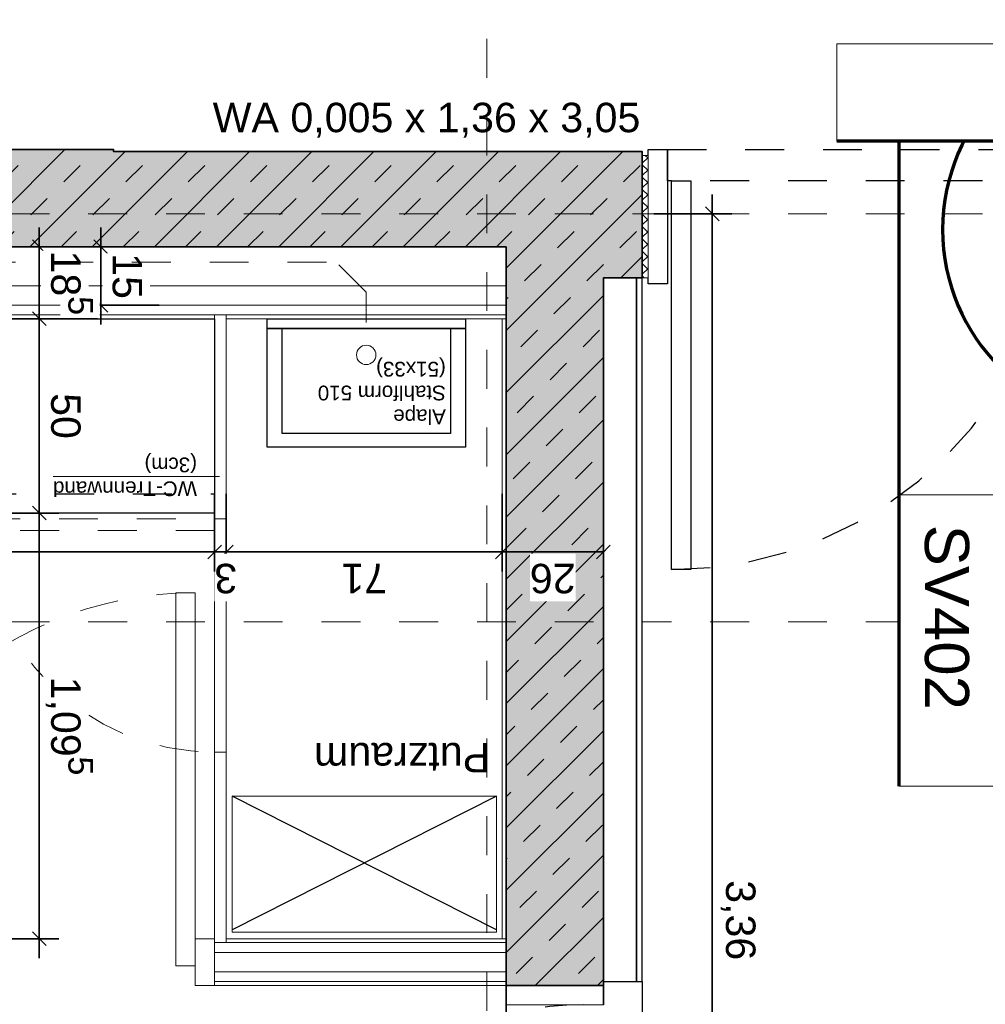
# Model space of a CAD drawing. Header units: metres. Extents: x -13 to 93, y -119 to 25.
# Tile 66 of 175: x 32.2 to 34.68, y -88.28 to -85.75. Entities that reach past the tile are written whole.
import ezdxf
from ezdxf.enums import TextEntityAlignment as Align

# ---------------------------------------------------------------- set-up
doc = ezdxf.new("R2010")
doc.units = ezdxf.units.M
doc.header["$LTSCALE"] = 0.00508
doc.header["$PDMODE"] = 1
doc.header["$PDSIZE"] = -2
for name, pattern in [('STYLE_05', [0.19684, 0.069505, -0.127335]), ('STYLE_06', [1.0537, 0.590515, -0.19684, 0.069505, -0.19684]), ('STYLE_11', [0.393677, 0.196838, -0.196838]), ('STYLE_12', [0.20828, 0.069425, -0.138855]), ('STYLE_24', [0.516732, 0.344488, -0.172244])]:
    doc.linetypes.add(name, pattern=pattern)
doc.layers.get('0').update_dxf_attribs({"lineweight": 18})
for name, color, linetype, lineweight in [('3-0-0 Dämmung', 7, 'Continuous', 18), ('3-4-0 Innenwände', 7, 'Continuous', 35), ('3-4-0-1 IW Beton', 7, 'Continuous', 35), ('3-4-0-5 Trennwand', 7, 'Continuous', 35), ('3-4-2-2 NTragIW GK', 7, 'Continuous', 35), ('3-4-4 ITüren', 7, 'Continuous', 25), ('3-4-5 IWBekleidungen', 7, 'Continuous', 25), ('3-4-9 WSonstiges VED', 7, 'STYLE_11', 25), ('4-1-0 AbwasWasserGas', 7, 'Continuous', 18), ('4-1-1 Abwasseranlgn', 7, 'Continuous', 25), ('4-1-2-1 Sanitärobjekte', 7, 'Continuous', 25), ('6-1-0 Ausstattung', 7, 'Continuous', 25), ('Bemaßung', 7, 'Continuous', 18), ('Bemaßung-Achsen', 7, 'Continuous', 18), ('Keine', 7, 'Continuous', 18), ('Plan-Achse', 1, 'STYLE_06', 18), ('Plan-Achsen-Fassade', 1, 'STYLE_06', 18), ('Plan-Raumstempel', 7, 'Continuous', 13), ('Plan-Text-Hinweis', 7, 'Continuous', 13), ('Plan-Text-Kerne', 7, 'Continuous', 13)]:
    doc.layers.add(name, color=color, linetype=linetype, lineweight=lineweight)
doc.layers.get('0').freeze()
doc.styles.add('Arial', font='ARIAL.TTF')
doc.dimstyles.new('MTZ_200', dxfattribs={"dimtxt": 0.075762, "dimasz": 0.000706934, "dimexe": 0.001, "dimexo": 0.003, "dimgap": 0.0001, "dimtad": 1, "dimdec": 4, "dimzin": 11, "dimtxsty": 'Arial', "dimblk": 'VW_SLASH', "dimcen": 0, "dimdle": 0.001, "dimazin": 0, "dimtfac": 1, "dimtdec": 4, "dimtix": 1, "dimtmove": 0, "dimatfit": 0, "dimldrblk": 'VW_FILLEDARROW', "dimfxl": 0, "dimfrac": 2, "dimtolj": 1, "dimtzin": 11, "dimarcsym": 0})
pattern_1 = [(45, (0, 0), (0.015875, -0.015875), [])]
pattern_2 = [(-45, (0, 0), (0.015875, 0.015875), [])]

# ---------------------------------------------------------------- blocks, each defined once
blk = doc.blocks.new('S_Detailverweis H')
at = {"color": 7, "linetype": 'Continuous', "lineweight": 25}
blk.add_wipeout([(0.3449, 0.7113), (1.0949, 0.7113), (1.0949, 0.4613), (0.3449, 0.4613)], dxfattribs=at).dxf.layer = 'Keine'
at = {"layer": 'Keine', "color": 7, "linetype": 'Continuous', "lineweight": 25}
blk.add_lwpolyline([(0.3449, 0.7113), (1.0949, 0.7113), (1.0949, 0.4613), (0.3449, 0.4613)], close=True, dxfattribs=at)
at = {"layer": 'Plan-Text-Hinweis', "lineweight": 70}
blk.add_circle((0, 0), 0.5, dxfattribs=at)
at = {"layer": 'Plan-Raumstempel', "color": 7, "style": 'Arial'}
blk.add_attdef('Detailnummer', text='', height=0.1136, dxfattribs=at).set_placement((0.4653, 0.6417), align=Align.TOP_LEFT)
blk = doc.blocks.new('S_Detailverweis V')
at = {"color": 7, "linetype": 'Continuous', "lineweight": 18}
blk.add_wipeout([(0.5, 0.25), (1.25, 0.25), (1.25, 0), (0.5, 0)], dxfattribs=at).dxf.layer = 'Keine'
at = {"layer": 'Bemaßung-Achsen', "lineweight": 70}
blk.add_line((-0.5, 0), (1.25, 0), dxfattribs=at)
at = {"layer": 'Keine', "color": 7, "linetype": 'Continuous', "lineweight": 18}
blk.add_lwpolyline([(0.5, 0.25), (1.25, 0.25), (1.25, 0), (0.5, 0)], close=True, dxfattribs=at)
at = {"layer": 'Plan-Raumstempel', "color": 7, "style": 'Arial'}
blk.add_attdef('Detailnummer', text='', height=0.1136, dxfattribs=at).set_placement((0.5771, 0.1804), align=Align.TOP_LEFT)
blk = doc.blocks.new('S_Tür_T30_F30_BT_Text')
at = {"layer": 'Plan-Text-Hinweis', "color": 7}
ref = blk.add_blockref('S_Detailverweis H', (0.4653, 0), dxfattribs=dict(at, xscale=-1))
ref.add_attrib('Detailnummer', 'SH431', dxfattribs={"layer": 'Plan-Raumstempel', "color": 7, "height": 0.11364, "style": 'Arial'}).set_placement((0, 0.6417), align=Align.TOP_LEFT)
at = {"layer": 'Plan-Text-Hinweis', "color": 7, "rotation": 90}
blk.add_blockref('S_Detailverweis V', (1.0777, 0.1822), dxfattribs=at).add_auto_attribs({'Detailnummer': 'SV402'})
blk = doc.blocks.new('S_Tür_T30_F30_BT')
at = {"layer": '3-4-4 ITüren', "color": 7, "linetype": 'Continuous'}
for points in [[(-0.125, 1.08), (-0.075, 1.08), (-0.075, 0.08), (-0.125, 0.08)], [(-0.065, 0.345), (-0.015, 0.345), (-0.015, 0), (-0.065, 0)], [(-1.435, 0.08), (-1.125, 0.08), (-1.125, 0), (-1.435, 0)], [(-1.125, 0.08), (-1.075, 0.08), (-1.075, 0), (-1.125, 0)]]:
    blk.add_lwpolyline(points, close=True, dxfattribs=at)
at = {"layer": '3-4-4 ITüren', "color": 7, "linetype": 'STYLE_05'}
blk.add_lwpolyline([(-1.075, 0.08), (-0.065, 0.08), (-0.065, 0), (-1.075, 0)], close=True, dxfattribs=at)
blk.add_arc((-0.075, 0.08), 1, 90, 180, dxfattribs=at)
at = {"color": 7, "linetype": 'Continuous'}
blk.add_wipeout([(-1.5, 0.33), (-1.485, 0.33), (-1.485, 0.015), (-1.5, 0.015)], dxfattribs=at).dxf.layer = '3-0-0 Dämmung'
at = {"layer": '3-0-0 Dämmung', "linetype": 'Continuous', "lineweight": 5}
h = blk.add_hatch(dxfattribs=at)
h.set_pattern_fill('D_MMUNG_1_50', style=0, pattern_type=2)
h.set_pattern_definition(pattern_1)
h.paths.add_polyline_path([(-1.5, 0.33), (-1.485, 0.33), (-1.485, 0.015), (-1.5, 0.015)])
at = {"layer": '3-0-0 Dämmung', "linetype": 'Continuous', "lineweight": 13}
h = blk.add_hatch(dxfattribs=at)
h.set_pattern_fill('D_MMUNG_1_50-1', style=0, pattern_type=2)
h.set_pattern_definition(pattern_2)
h.paths.add_polyline_path([(-1.5, 0.33), (-1.485, 0.33), (-1.485, 0.015), (-1.5, 0.015)])
at = {"layer": '3-0-0 Dämmung', "color": 7, "linetype": 'Continuous'}
blk.add_lwpolyline([(-1.5, 0.33), (-1.485, 0.33), (-1.485, 0.015), (-1.5, 0.015)], close=True, dxfattribs=at)
at = {"layer": '3-4-4 ITüren', "color": 7, "linetype": 'Continuous'}
blk.add_lwpolyline([(-1.485, 0.345), (-1.435, 0.345), (-1.435, 0), (-1.485, 0)], close=True, dxfattribs=at)
at = {"color": 7, "linetype": 'Continuous'}
blk.add_wipeout([(-0.015, 0.33), (0, 0.33), (0, 0.015), (-0.015, 0.015)], dxfattribs=at).dxf.layer = '3-0-0 Dämmung'
at = {"layer": '3-0-0 Dämmung', "linetype": 'Continuous', "lineweight": 5}
h = blk.add_hatch(dxfattribs=at)
h.set_pattern_fill('D_MMUNG_1_50', style=0, pattern_type=2)
h.set_pattern_definition(pattern_1)
h.paths.add_polyline_path([(-0.015, 0.33), (0, 0.33), (0, 0.015), (-0.015, 0.015)])
at = {"layer": '3-0-0 Dämmung', "linetype": 'Continuous', "lineweight": 13}
h = blk.add_hatch(dxfattribs=at)
h.set_pattern_fill('D_MMUNG_1_50-1', style=0, pattern_type=2)
h.set_pattern_definition(pattern_2)
h.paths.add_polyline_path([(-0.015, 0.33), (0, 0.33), (0, 0.015), (-0.015, 0.015)])
at = {"layer": '3-0-0 Dämmung', "color": 7, "linetype": 'Continuous'}
blk.add_lwpolyline([(-0.015, 0.33), (0, 0.33), (0, 0.015), (-0.015, 0.015)], close=True, dxfattribs=at)
at = {"layer": 'Plan-Text-Hinweis', "color": 7}
blk.add_blockref('S_Tür_T30_F30_BT_Text', (-1.738, 0.2055), dxfattribs=at)
blk = doc.blocks.new('*U75')
at = {"layer": '4-1-2-1 Sanitärobjekte'}
for points in [[(-0.255, 0.33), (0.255, 0.33), (0.255, 0.025), (-0.255, 0.025)], [(-0.2165, 0.295), (0.2165, 0.295), (0.2165, 0.025), (-0.2165, 0.025)], [(-0.255, 0.025), (0.255, 0.025), (0.255, 0), (-0.255, 0)]]:
    blk.add_lwpolyline(points, close=True, dxfattribs=at)
at = {"layer": '4-1-2-1 Sanitärobjekte', "color": 7, "linetype": 'Continuous', "lineweight": 18}
blk.add_circle((0, 0.093), 0.025, dxfattribs=at)
blk = doc.blocks.new('aussgussbecken_alape_510')
at = {"layer": '4-1-2-1 Sanitärobjekte', "color": 7}
blk.add_blockref('*U75', (0, 0), dxfattribs=at)
at = {"layer": '4-1-2-1 Sanitärobjekte', "color": 7, "insert": (-0.2048, 0.2712), "char_height": 0.037881, "attachment_point": 1, "line_spacing_factor": 0.970546, "style": 'Arial'}
blk.add_mtext('Alape\\PStahlform 510\\P(51x33)', dxfattribs=at)
blk = doc.blocks.new('*U370')
at = {"layer": '3-4-4 ITüren', "color": 7, "linetype": 'Continuous', "lineweight": 18}
blk.add_lwpolyline([(0.67, -6.165), (0.7, -6.165), (0.7, -6.765), (0.67, -6.765)], close=True, dxfattribs=at)
at = {"layer": '3-4-4 ITüren', "color": 7, "linetype": 'STYLE_24', "lineweight": 18}
blk.add_lwpolyline([(0.7, -6.735), (1.3, -6.735), (1.3, -6.765), (0.7, -6.765)], close=True, dxfattribs=at)
at = {"layer": '3-4-4 ITüren', "color": 7, "linetype": 'STYLE_05', "lineweight": 18}
blk.add_arc((0.7, -6.765), 0.6, 0, 90, dxfattribs=at)
blk = doc.blocks.new('*U371')
at = {"layer": '3-4-4 ITüren', "color": 7, "linetype": 'Continuous', "lineweight": 18}
for points in [[(0.7, -5.565), (0.7, -5.685), (0.75, -5.685), (0.75, -5.565)], [(1.71, -5.565), (1.71, -5.685), (1.76, -5.685), (1.76, -5.565)], [(0.75, -5.615), (0.8, -5.615), (0.8, -6.575), (0.75, -6.575)]]:
    blk.add_lwpolyline(points, close=True, dxfattribs=at)
at = {"layer": '3-4-4 ITüren', "color": 7, "linetype": 'STYLE_05', "lineweight": 18}
blk.add_arc((0.75, -5.615), 0.96, 270, 0, dxfattribs=at)
blk = doc.blocks.new('*U372')
at = {"layer": '4-1-0 AbwasWasserGas'}
blk.add_lwpolyline([(-0.025, -5.7017), (0.655, -5.7017), (0.655, -6.0517), (-0.025, -6.0517)], close=True, dxfattribs=at)
at = {"layer": '6-1-0 Ausstattung'}
for p, q in [((-0.025, -6.0517), (0.655, -5.7082)), ((-0.025, -5.7082), (0.655, -6.0517))]:
    blk.add_line(p, q, dxfattribs=at)
blk = doc.blocks.new('*D373')
at = {"layer": 'Bemaßung', "color": 0, "linetype": 'Continuous', "lineweight": -2}
for p, q in [((0.9927, -7.265), (0.9927, -7.315)), ((0.8427, -7.315), (1.0427, -7.315)), ((0.9927, -7.315), (0.9927, -7.465)), ((0.8427, -7.465), (1.0427, -7.465)), ((0.9927, -7.465), (0.9927, -7.515))]:
    blk.add_line(p, q, dxfattribs=at)
at = {"layer": 'Bemaßung', "color": 0, "linetype": 'Continuous', "lineweight": 20}
for p, q in [((1.0104, -7.3327), (0.975, -7.2973)), ((0.975, -7.4473), (1.0104, -7.4827))]:
    blk.add_line(p, q, dxfattribs=at)
at = {"layer": 'Defpoints', "color": 0, "lineweight": 0}
for p in [(0.0219, -7.315), (0.9927, -7.315), (0.063, -7.465)]:
    blk.add_point(p, dxfattribs=at)
at = {"color": 0, "linetype": 'Continuous', "lineweight": -2}
blk.add_wipeout([(0.9881, -7.4487), (0.9881, -7.3313), (0.866, -7.3313), (0.866, -7.4487)], dxfattribs=at).dxf.layer = 'Bemaßung'
at = {"layer": 'Bemaßung', "color": 0, "insert": (0.8865, -7.4487), "char_height": 0.07576, "attachment_point": 1, "rotation": 90, "line_spacing_factor": 0.967741, "style": 'Arial'}
blk.add_mtext('15', dxfattribs=at)
blk = doc.blocks.new('VW_FILLEDARROW')
at = {"color": 0, "lineweight": -2}
blk.add_solid([(0, 0), (0, 0), (0, 0)], dxfattribs=at)
blk = doc.blocks.new('VW_SLASH')
at = {"color": 0, "linetype": 'ByBlock', "lineweight": -2}
blk.add_line((0, 0), (-1, 0), dxfattribs=at)
at = {"color": 0, "linetype": 'ByBlock', "lineweight": 20}
blk.add_line((0, 0), (0, 0), dxfattribs=at)
blk = doc.blocks.new('*D374')
at = {"layer": 'Bemaßung', "color": 0, "linetype": 'Continuous', "lineweight": -2}
for p, q in [((1.1509, -7.23), (1.1509, -7.28)), ((1.0009, -7.28), (1.2009, -7.28)), ((1.1509, -7.28), (1.1509, -7.465)), ((1.0009, -7.465), (1.2009, -7.465)), ((1.1509, -7.465), (1.1509, -7.515))]:
    blk.add_line(p, q, dxfattribs=at)
at = {"layer": 'Bemaßung', "color": 0, "linetype": 'Continuous', "lineweight": 20}
for p, q in [((1.1685, -7.2977), (1.1332, -7.2623)), ((1.1332, -7.4473), (1.1685, -7.4827))]:
    blk.add_line(p, q, dxfattribs=at)
at = {"layer": 'Defpoints', "color": 0, "lineweight": 0}
for p in [(0.155, -7.28), (1.1509, -7.28), (0.155, -7.465)]:
    blk.add_point(p, dxfattribs=at)
at = {"color": 0, "linetype": 'Continuous', "lineweight": -2}
blk.add_wipeout([(1.1462, -7.4555), (1.1462, -7.338), (1.0241, -7.338), (1.0241, -7.4555)], dxfattribs=at).dxf.layer = 'Bemaßung'
at = {"layer": 'Bemaßung', "color": 0, "insert": (1.0447, -7.4555), "char_height": 0.07576, "attachment_point": 1, "rotation": 90, "line_spacing_factor": 0.967741, "style": 'Arial'}
blk.add_mtext('18', dxfattribs=at)
at = {"color": 0, "linetype": 'Continuous', "lineweight": -2}
blk.add_wipeout([(1.0972, -7.3383), (1.0972, -7.2892), (0.9959, -7.2892), (0.9959, -7.3383)], dxfattribs=at).dxf.layer = 'Bemaßung'
at = {"layer": 'Bemaßung', "color": 0, "insert": (1.013, -7.3138), "char_height": 0.0631, "attachment_point": 2, "rotation": 90, "line_spacing_factor": 0.967741, "style": 'Arial'}
blk.add_mtext('5', dxfattribs=at)
blk = doc.blocks.new('*D375')
at = {"layer": 'Bemaßung', "color": 0, "linetype": 'Continuous', "lineweight": -2}
for p, q in [((-0.04, -6.83), (-0.04, -6.63)), ((0.6701, -6.83), (0.6701, -6.63)), ((-0.09, -6.68), (-0.04, -6.68)), ((-0.04, -6.68), (0.6701, -6.68)), ((0.6701, -6.68), (0.7201, -6.68))]:
    blk.add_line(p, q, dxfattribs=at)
at = {"layer": 'Bemaßung', "color": 0, "linetype": 'Continuous', "lineweight": 20}
for p, q in [((-0.0223, -6.6623), (-0.0577, -6.6977)), ((0.6525, -6.6977), (0.6878, -6.6623))]:
    blk.add_line(p, q, dxfattribs=at)
at = {"layer": 'Defpoints', "color": 0, "lineweight": 0}
for p in [(-0.04, -6.68), (-0.04, -7.28), (0.6701, -7.28)]:
    blk.add_point(p, dxfattribs=at)
at = {"color": 0, "linetype": 'Continuous', "lineweight": -2}
blk.add_wipeout([(0.2563, -6.6754), (0.3738, -6.6754), (0.3738, -6.5533), (0.2563, -6.5533)], dxfattribs=at).dxf.layer = 'Bemaßung'
at = {"layer": 'Bemaßung', "color": 0, "insert": (0.2563, -6.5738), "char_height": 0.07576, "attachment_point": 1, "line_spacing_factor": 0.967741, "style": 'Arial'}
blk.add_mtext('71', dxfattribs=at)
blk = doc.blocks.new('*D376')
at = {"layer": 'Bemaßung', "color": 0, "linetype": 'Continuous', "lineweight": -2}
for p, q in [((0.6701, -6.83), (0.6701, -6.63)), ((0.7, -6.83), (0.7, -6.63)), ((0.7, -6.68), (0.6418, -6.68)), ((0.65, -6.68), (0.7, -6.68)), ((0.6701, -6.68), (0.7201, -6.68)), ((0.7, -6.68), (0.6701, -6.68))]:
    blk.add_line(p, q, dxfattribs=at)
at = {"layer": 'Bemaßung', "color": 0, "linetype": 'Continuous', "lineweight": 20}
for p, q in [((0.6878, -6.6623), (0.6525, -6.6977)), ((0.6823, -6.6977), (0.7177, -6.6623))]:
    blk.add_line(p, q, dxfattribs=at)
at = {"layer": 'Defpoints', "color": 0, "lineweight": 0}
for p in [(0.7, -6.86), (0.6701, -7.28)]:
    blk.add_point(p, dxfattribs=at)
at = {"color": 0, "linetype": 'Continuous', "lineweight": -2}
blk.add_wipeout([(0.6418, -6.6754), (0.7004, -6.6754), (0.7004, -6.5533), (0.6418, -6.5533)], dxfattribs=at).dxf.layer = 'Bemaßung'
at = {"layer": 'Defpoints', "color": 0, "lineweight": 0}
blk.add_point((0.7, -6.68), dxfattribs=at)
at = {"layer": 'Bemaßung', "color": 0, "insert": (0.6418, -6.5738), "char_height": 0.0758, "attachment_point": 1, "line_spacing_factor": 0.967741, "style": 'Arial'}
blk.add_mtext('3', dxfattribs=at)
blk = doc.blocks.new('*D377')
at = {"layer": 'Bemaßung', "color": 0, "linetype": 'Continuous', "lineweight": -2}
for p, q in [((1.1509, -5.685), (1.1509, -5.635)), ((1.3009, -5.685), (1.1009, -5.685)), ((1.1509, -6.78), (1.1509, -5.685)), ((1.3009, -6.78), (1.1009, -6.78)), ((1.1509, -6.83), (1.1509, -6.78))]:
    blk.add_line(p, q, dxfattribs=at)
at = {"layer": 'Bemaßung', "color": 0, "linetype": 'Continuous', "lineweight": 20}
for p, q in [((1.1685, -5.7027), (1.1332, -5.6673)), ((1.1332, -6.7623), (1.1685, -6.7977))]:
    blk.add_line(p, q, dxfattribs=at)
at = {"layer": 'Defpoints', "color": 0, "lineweight": 0}
for p in [(1.71, -5.685), (1.1509, -6.78), (1.8919, -6.78)]:
    blk.add_point(p, dxfattribs=at)
at = {"color": 0, "linetype": 'Continuous', "lineweight": -2}
blk.add_wipeout([(1.1462, -6.3594), (1.1462, -6.1537), (1.0241, -6.1537), (1.0241, -6.3594)], dxfattribs=at).dxf.layer = 'Bemaßung'
at = {"layer": 'Bemaßung', "color": 0, "insert": (1.0447, -6.3594), "char_height": 0.07576, "attachment_point": 1, "rotation": 90, "line_spacing_factor": 0.967741, "style": 'Arial'}
blk.add_mtext('1,09', dxfattribs=at)
at = {"color": 0, "linetype": 'Continuous', "lineweight": -2}
blk.add_wipeout([(1.0972, -6.1544), (1.0972, -6.1053), (0.9959, -6.1053), (0.9959, -6.1544)], dxfattribs=at).dxf.layer = 'Bemaßung'
at = {"layer": 'Bemaßung', "color": 0, "insert": (1.013, -6.1298), "char_height": 0.0631, "attachment_point": 2, "rotation": 90, "line_spacing_factor": 0.967741, "style": 'Arial'}
blk.add_mtext('5', dxfattribs=at)
blk = doc.blocks.new('*D378')
at = {"layer": 'Bemaßung', "color": 0, "linetype": 'Continuous', "lineweight": -2}
for p, q in [((1.1509, -6.73), (1.1509, -6.78)), ((1.3009, -6.78), (1.1009, -6.78)), ((1.1509, -6.78), (1.1509, -7.28)), ((1.3009, -7.28), (1.1009, -7.28)), ((1.1509, -7.28), (1.1509, -7.33))]:
    blk.add_line(p, q, dxfattribs=at)
at = {"layer": 'Bemaßung', "color": 0, "linetype": 'Continuous', "lineweight": 20}
for p, q in [((1.1685, -6.7977), (1.1332, -6.7623)), ((1.1332, -7.2623), (1.1685, -7.2977))]:
    blk.add_line(p, q, dxfattribs=at)
at = {"layer": 'Defpoints', "color": 0, "lineweight": 0}
for p in [(1.1509, -6.78), (1.9, -6.78), (1.9, -7.28)]:
    blk.add_point(p, dxfattribs=at)
at = {"color": 0, "linetype": 'Continuous', "lineweight": -2}
blk.add_wipeout([(1.1462, -7.0887), (1.1462, -6.9713), (1.0241, -6.9713), (1.0241, -7.0887)], dxfattribs=at).dxf.layer = 'Bemaßung'
at = {"layer": 'Bemaßung', "color": 0, "insert": (1.0447, -7.0887), "char_height": 0.07576, "attachment_point": 1, "rotation": 90, "line_spacing_factor": 0.967741, "style": 'Arial'}
blk.add_mtext('50', dxfattribs=at)
blk = doc.blocks.new('*D379')
at = {"layer": 'Bemaßung', "color": 0, "linetype": 'Continuous', "lineweight": -2}
for p, q in [((2.1354, -6.53), (2.1354, -6.73)), ((0.7, -6.83), (0.7, -6.63)), ((0.65, -6.68), (0.7, -6.68)), ((0.7, -6.68), (2.1354, -6.68)), ((2.1354, -6.68), (2.1854, -6.68))]:
    blk.add_line(p, q, dxfattribs=at)
at = {"layer": 'Bemaßung', "color": 0, "linetype": 'Continuous', "lineweight": 20}
for p, q in [((0.7177, -6.6623), (0.6823, -6.6977)), ((2.1177, -6.6977), (2.1531, -6.6623))]:
    blk.add_line(p, q, dxfattribs=at)
at = {"layer": 'Defpoints', "color": 0, "lineweight": 0}
for p in [(2.1354, -6.4613), (0.7, -6.68), (0.7, -7.29)]:
    blk.add_point(p, dxfattribs=at)
at = {"color": 0, "linetype": 'Continuous', "lineweight": -2}
blk.add_wipeout([(1.2908, -6.6754), (1.4965, -6.6754), (1.4965, -6.5533), (1.2908, -6.5533)], dxfattribs=at).dxf.layer = 'Bemaßung'
at = {"layer": 'Bemaßung', "color": 0, "insert": (1.2908, -6.5738), "char_height": 0.07576, "attachment_point": 1, "line_spacing_factor": 0.967741, "style": 'Arial'}
blk.add_mtext('1,43', dxfattribs=at)
at = {"color": 0, "linetype": 'Continuous', "lineweight": -2}
blk.add_wipeout([(1.4958, -6.6263), (1.5449, -6.6263), (1.5449, -6.5251), (1.4958, -6.5251)], dxfattribs=at).dxf.layer = 'Bemaßung'
at = {"layer": 'Bemaßung', "color": 0, "insert": (1.5204, -6.5422), "char_height": 0.0631, "attachment_point": 2, "line_spacing_factor": 0.967741, "style": 'Arial'}
blk.add_mtext('5', dxfattribs=at)
blk = doc.blocks.new('*D381')
at = {"layer": 'Bemaßung', "color": 0, "linetype": 'Continuous', "lineweight": -2}
for p, q in [((-0.3, -6.83), (-0.3, -6.63)), ((-0.04, -6.83), (-0.04, -6.63)), ((-0.3, -6.68), (-0.25, -6.68)), ((-0.04, -6.68), (-0.3, -6.68)), ((-0.09, -6.68), (-0.04, -6.68))]:
    blk.add_line(p, q, dxfattribs=at)
at = {"layer": 'Bemaßung', "color": 0, "linetype": 'Continuous', "lineweight": 20}
for p, q in [((-0.2823, -6.6623), (-0.3177, -6.6977)), ((-0.0577, -6.6977), (-0.0223, -6.6623))]:
    blk.add_line(p, q, dxfattribs=at)
at = {"layer": 'Defpoints', "color": 0, "lineweight": 0}
for p in [(-0.04, -6.68), (-0.3, -7.315), (-0.04, -7.315)]:
    blk.add_point(p, dxfattribs=at)
at = {"color": 0, "linetype": 'Continuous', "lineweight": -2}
blk.add_wipeout([(-0.2287, -6.6754), (-0.1113, -6.6754), (-0.1113, -6.5533), (-0.2287, -6.5533)], dxfattribs=at).dxf.layer = 'Bemaßung'
at = {"layer": 'Bemaßung', "color": 0, "insert": (-0.2287, -6.5738), "char_height": 0.07576, "attachment_point": 1, "line_spacing_factor": 0.967741, "style": 'Arial'}
blk.add_mtext('26', dxfattribs=at)
blk = doc.blocks.new('*U393')
at = {"layer": '6-1-0 Ausstattung', "linetype": 'STYLE_05'}
blk.add_lwpolyline([(0.7, -6.78), (1.71, -6.78), (1.71, -6.83), (0.7, -6.83)], close=True, dxfattribs=at)
at = {"layer": '6-1-0 Ausstattung'}
blk.add_lwpolyline([(0.7, -6.78), (1.71, -6.78), (1.71, -7.28), (0.7, -7.28)], close=True, dxfattribs=at)
blk = doc.blocks.new('*U395')
at = {"layer": '4-1-1 Abwasseranlgn', "color": 5, "linetype": 'STYLE_05', "lineweight": 13}
for p, q in [((0.31, -7.3482), (0.31, -7.2701)), ((0.31, -7.3482), (0.3875, -7.4257)), ((3.1125, -7.4257), (0.3875, -7.4257))]:
    blk.add_line(p, q, dxfattribs=at)
blk = doc.blocks.new('*D438')
at = {"layer": 'Bemaßung', "color": 0, "linetype": 'Continuous', "lineweight": -2}
for p, q in [((-0.5801, -4.19), (-0.5801, -4.14)), ((-0.4301, -4.19), (-0.6301, -4.19)), ((-0.5801, -7.55), (-0.5801, -4.19)), ((-0.4301, -7.55), (-0.6301, -7.55)), ((-0.5801, -7.6), (-0.5801, -7.55))]:
    blk.add_line(p, q, dxfattribs=at)
at = {"layer": 'Bemaßung', "color": 0, "linetype": 'Continuous', "lineweight": 20}
for p, q in [((-0.5625, -4.2077), (-0.5978, -4.1723)), ((-0.5978, -7.5323), (-0.5625, -7.5677))]:
    blk.add_line(p, q, dxfattribs=at)
at = {"layer": 'Defpoints', "color": 0, "lineweight": 0}
for p in [(3.6399, -4.19), (-0.5801, -7.55), (2.2072, -7.55)]:
    blk.add_point(p, dxfattribs=at)
at = {"layer": 'Bemaßung', "color": 0, "insert": (-0.6913, -5.8358), "char_height": 0.07576, "attachment_point": 1, "rotation": 90, "line_spacing_factor": 0.967741, "style": 'Arial'}
blk.add_mtext('3,36', dxfattribs=at)
blk = doc.blocks.new('*U450')
at = {"layer": '3-4-4 ITüren', "color": 7, "linetype": 'Continuous', "lineweight": 18}
for points in [[(-0.3, -4.525), (-0.05, -4.525), (-0.05, -4.575), (-0.3, -4.575)], [(-0.25, -4.575), (0.6399, -4.575), (0.6399, -4.625), (-0.25, -4.625)], [(-0.3, -5.515), (-0.05, -5.515), (-0.05, -5.565), (-0.3, -5.565)]]:
    blk.add_lwpolyline(points, close=True, dxfattribs=at)
at = {"layer": 'Bemaßung', "linetype": 'STYLE_12', "lineweight": 25}
blk.add_arc((-0.25, -4.625), 0.89, 270, 0, dxfattribs=at)
blk = doc.blocks.new('Treppe e1_TRH6_text_ost')
at = {"layer": 'Plan-Text-Hinweis', "color": 7}
ref = blk.add_blockref('S_Detailverweis V', (0.1803, 0.0433), dxfattribs=dict(at, xscale=-1))
ref.add_attrib('Detailnummer', 'SV713', dxfattribs={"layer": 'Plan-Raumstempel', "color": 7, "height": 0.11364, "style": 'Arial'}).set_placement((-0.3969, 0.2236), align=Align.TOP_LEFT)
blk = doc.blocks.new('kern_d-gross+h-normal (2D)')
at = {"layer": '3-4-0-1 IW Beton', "linetype": 'Continuous', "lineweight": 0}
blk.add_hatch(color=255, dxfattribs=at).paths.add_polyline_path([(5.86500338, -7.645), (5.69500338, -7.645), (5.69500338, -7.715), (0.96, -7.715), (0.96, -7.71), (-0.4, -7.71), (-0.4, -7.385), (-0.3, -7.385), (-0.3, -5.565), (-0.05, -5.565), (-0.05, -7.465), (5.86500338, -7.465)])
at = {"layer": '3-4-0-1 IW Beton', "linetype": 'Continuous', "lineweight": 13}
h = blk.add_hatch(dxfattribs=at)
h.set_pattern_fill('STAHLBETON_1_50', style=0, pattern_type=2)
h.set_pattern_definition([(45, (0, 0), (0.16, 0), []), (45, (0.08, 0), (0.16, 0), [0.06, -0.06])])
h.paths.add_polyline_path([(5.86500338, -7.645), (5.69500338, -7.645), (5.69500338, -7.715), (0.96, -7.715), (0.96, -7.71), (-0.4, -7.71), (-0.4, -7.385), (-0.3, -7.385), (-0.3, -5.565), (-0.05, -5.565), (-0.05, -7.465), (5.86500338, -7.465)])
at = {"layer": '3-4-0 Innenwände', "linetype": 'STYLE_12'}
for p, q in [((-0.3, -4.515), (-0.3, -5.565)), ((-0.05014648, -5.565), (-0.05014648, -4.515))]:
    blk.add_line(p, q, dxfattribs=at)
at = {"layer": '3-4-0-1 IW Beton', "linetype": 'Continuous'}
blk.add_lwpolyline([(5.86500338, -7.645), (5.69500338, -7.645), (5.69500338, -7.715), (0.96, -7.715), (0.96, -7.71), (-0.4, -7.71), (-0.4, -7.385), (-0.3, -7.385), (-0.3, -5.565), (-0.05, -5.565), (-0.05, -7.465), (5.86500338, -7.465)], close=True, dxfattribs=at)
at = {"layer": '3-4-0-5 Trennwand', "color": 7, "linetype": 'Continuous', "lineweight": 18}
for points in [[(0.67, -5.675), (0.7, -5.675), (0.7, -6.165), (0.67, -6.165)], [(0.67, -6.765), (0.7, -6.765), (0.7, -7.29), (0.67, -7.29)]]:
    blk.add_lwpolyline(points, close=True, dxfattribs=at)
at = {"layer": '3-4-2-2 NTragIW GK', "color": 7, "linetype": 'Continuous', "lineweight": 18}
for points in [[(-0.05, -5.575), (0.7, -5.575), (0.7, -5.6), (-0.05, -5.6)], [(-0.05, -5.6), (0.7, -5.6), (0.7, -5.65), (-0.05, -5.65)], [(-0.05, -5.65), (0.7, -5.65), (0.7, -5.675), (-0.05, -5.675)], [(-0.05, -7.29), (2.675, -7.29), (2.675, -7.315), (-0.05, -7.315)], [(-0.05, -7.315), (2.75, -7.315), (2.75, -7.365), (-0.05, -7.365)]]:
    blk.add_lwpolyline(points, close=True, dxfattribs=at)
at = {"layer": '3-4-5 IWBekleidungen', "color": 7, "linetype": 'Continuous', "lineweight": 18}
for points in [[(-0.05014648, -5.565), (0.7, -5.565), (0.7, -5.575), (-0.05014648, -5.575)], [(-0.05, -5.675), (0.67, -5.675), (0.67, -5.685), (-0.05, -5.685)], [(-0.05, -7.28), (-0.04, -7.28), (-0.04, -5.685), (-0.05, -5.685)], [(-0.05, -7.28), (-0.05, -7.29), (0.67014648, -7.29), (0.67014648, -7.28)], [(2.675, -7.28), (0.7, -7.28), (0.7, -7.29), (2.675, -7.29)]]:
    blk.add_lwpolyline(points, close=True, dxfattribs=at)
at = {"layer": 'Plan-Text-Kerne', "color": 7, "linetype": 'Continuous', "lineweight": 18}
blk.add_line((1.11558125, -6.87453292), (0.68701908, -6.87453292), dxfattribs=at)
at = {"layer": '3-4-4 ITüren', "color": 7}
for name in ['*U450', '*U371', '*U370']:
    blk.add_blockref(name, (0, 0), dxfattribs=at)
at = {"layer": '4-1-2-1 Sanitärobjekte', "color": 7}
blk.add_blockref('aussgussbecken_alape_510', (0.31, -7.28), dxfattribs=at)
at = {"layer": '6-1-0 Ausstattung', "color": 7}
blk.add_blockref('*U372', (0, 0), dxfattribs=at)
at = {"layer": 'Plan-Text-Kerne', "color": 7, "attachment_point": 1, "line_spacing_factor": 0.970546, "style": 'Arial'}
for s, insert, char_height in [('Putzraum', (-0.00867861, -6.11305786), 0.075762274), ('WC-Trennwand\\P(3cm)', (0.74516458, -6.82377539), 0.037881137)]:
    blk.add_mtext(s, dxfattribs=dict(at, insert=insert, char_height=char_height))
at = {"layer": 'Bemaßung', "color": 7, "linetype": 'Continuous', "lineweight": 18}
dim = blk.add_linear_dim(base=(1.15085417, -6.78), p1=(1.71, -5.685), p2=(1.89185497, -6.78), angle=90, dimstyle='MTZ_200', override={"dimtxt": 0.001515, "dimgap": 0.005, "dimdec": 3, "dimlfac": 50, "dimpost": '<>m', "dimtxsty": 'Arial', "dimtmove": 2}, dxfattribs=at)
dim.commit()
dim.dimension.update_dxf_attribs({"geometry": '*D377', "text_midpoint": (1.15085417, -6.2325)})
dim = blk.add_linear_dim(base=(0.99270914, -7.315), p1=(0.0629776, -7.465), p2=(0.02185497, -7.315), angle=90, dimstyle='MTZ_200', override={"dimtxt": 0.001515, "dimgap": 0.005, "dimdec": 3, "dimlfac": 50, "dimpost": '<>m', "dimtxsty": 'Arial', "dimtmove": 2}, dxfattribs=at)
dim.commit()
dim.dimension.update_dxf_attribs({"geometry": '*D373', "text_midpoint": (0.99770914, -7.39), "dimtype": 160})
dim = blk.add_linear_dim(base=(1.15085417, -7.28), p1=(0.155, -7.465), p2=(0.155, -7.28), angle=90, dimstyle='MTZ_200', override={"dimtxt": 0.001515, "dimgap": 0.005, "dimdec": 3, "dimlfac": 50, "dimpost": '<>m', "dimtxsty": 'Arial', "dimtmove": 2}, dxfattribs=at)
dim.commit()
dim.dimension.update_dxf_attribs({"geometry": '*D374', "text_midpoint": (1.15585417, -7.3725), "dimtype": 160})
dim = blk.add_linear_dim(base=(-0.04, -6.68), p1=(0.67014648, -7.28), p2=(-0.04, -7.28), dimstyle='MTZ_200', override={"dimtxt": 0.001515, "dimgap": 0.005, "dimdec": 3, "dimlfac": 50, "dimpost": '<>m', "dimtxsty": 'Arial', "dimtmove": 2}, dxfattribs=at)
dim.commit()
dim.dimension.update_dxf_attribs({"geometry": '*D375', "text_midpoint": (0.31507324, -6.68)})
dim = blk.add_linear_dim(base=(1.15085417, -6.78), p1=(1.9, -7.28), p2=(1.9, -6.78), angle=90, dimstyle='MTZ_200', override={"dimtxt": 0.001515, "dimgap": 0.005, "dimdec": 3, "dimlfac": 50, "dimpost": '<>m', "dimtxsty": 'Arial', "dimtmove": 2}, dxfattribs=at)
dim.commit()
dim.dimension.update_dxf_attribs({"geometry": '*D378', "text_midpoint": (1.15085417, -7.03)})
for base, p1, p2, override, picture, middle in [((-0.04, -6.68), (-0.3, -7.315), (-0.04, -7.315), {"dimtxt": 0.001515, "dimgap": 0.005, "dimdec": 3, "dimlfac": 50, "dimpost": '<>m', "dimtxsty": 'Arial', "dimtmove": 2}, '*D381', (0.09, -6.68)), ((0.7, -6.68), (0.67014648, -7.28), (0.7, -6.86), {"dimtxt": 0.001515, "dimgap": 0.005, "dimdec": 3, "dimlfac": 50, "dimpost": '<>m', "dimtxsty": 'Arial', "dimtix": 0, "dimtmove": 2}, '*D376', (0.71492676, -6.68))]:
    dim = blk.add_linear_dim(base=base, p1=p1, p2=p2, dimstyle='MTZ_200', override=override, dxfattribs=at)
    dim.commit()
    dim.dimension.update_dxf_attribs({"geometry": picture, "text_midpoint": middle})
dim = blk.add_linear_dim(base=(0.7, -6.68), p1=(2.13541197, -6.46126451), p2=(0.7, -7.29), dimstyle='MTZ_200', override={"dimtxt": 0.001515, "dimgap": 0.005, "dimdec": 3, "dimlfac": 50, "dimpost": '<>m', "dimtxsty": 'Arial', "dimtmove": 2}, dxfattribs=at)
dim.commit()
dim.dimension.update_dxf_attribs({"geometry": '*D379', "text_midpoint": (1.41770599, -6.68)})
at = {"layer": '4-1-1 Abwasseranlgn', "color": 7}
blk.add_blockref('*U395', (0, 0), dxfattribs=at)
at = {"layer": '6-1-0 Ausstattung', "color": 7}
blk.add_blockref('*U393', (0, 0), dxfattribs=at)
at = {"layer": 'Bemaßung', "color": 7, "linetype": 'Continuous', "lineweight": 18}
dim = blk.add_linear_dim(base=(-0.58014648, -7.55), p1=(3.63985352, -4.19), p2=(2.20724185, -7.55), angle=90, dimstyle='MTZ_200', override={"dimtxt": 0.001515, "dimgap": 0.01, "dimdec": 3, "dimlfac": 50, "dimpost": '<>m', "dimtxsty": 'Arial', "dimtmove": 2}, dxfattribs=at)
dim.commit()
dim.dimension.update_dxf_attribs({"geometry": '*D438', "text_midpoint": (-0.59014648, -5.73309631), "dimtype": 160})

msp = doc.modelspace()

# ---------------------------------------------------------------- linework, layer by layer
at = {"layer": '3-4-9 WSonstiges VED', "color": 7}
msp.add_line((33.8, -88.225), (33.8, -89.285), dxfattribs=at)
at = {"layer": 'Plan-Achsen-Fassade', "color": 9}
msp.add_line((27.575, -87.3), (41.525, -87.3), dxfattribs=at)

# ---------------------------------------------------------------- next in the draw order: block references
at = {"layer": '3-4-4 ITüren', "color": 7, "rotation": 180}
msp.add_blockref('S_Tür_T30_F30_BT', (33.8, -86.085), dxfattribs=at)

# ---------------------------------------------------------------- next in the draw order: wipeouts: each hides what was drawn before it
at = {"color": 7, "linetype": 'Continuous', "lineweight": 25}
msp.add_wipeout([(33.7, -86.415), (33.7, -88.225), (33.785, -88.225), (33.785, -86.415)], dxfattribs=at).dxf.layer = '3-4-5 IWBekleidungen'

# ---------------------------------------------------------------- next in the draw order: linework, layer by layer
at = {"layer": '3-4-5 IWBekleidungen', "color": 7, "linetype": 'Continuous', "lineweight": 25}
msp.add_lwpolyline([(33.7, -86.415), (33.7, -88.225), (33.785, -88.225), (33.785, -86.415)], close=True, dxfattribs=at)

# ---------------------------------------------------------------- next in the draw order: block references
at = {"layer": 'Plan-Text-Hinweis', "color": 7}
msp.add_blockref('Treppe e1_TRH6_text_ost', (35.37, -86.10628404), dxfattribs=at)

# ---------------------------------------------------------------- next in the draw order: wipeouts: each hides what was drawn before it
at = {"color": 7, "linetype": 'Continuous', "lineweight": 25}
msp.add_wipeout([(33.785, -86.415), (33.785, -88.225), (33.8, -88.225), (33.8, -86.415)], dxfattribs=at).dxf.layer = '3-4-5 IWBekleidungen'

# ---------------------------------------------------------------- next in the draw order: linework, layer by layer
at = {"layer": '3-4-5 IWBekleidungen', "color": 7, "linetype": 'Continuous', "lineweight": 25}
msp.add_lwpolyline([(33.785, -86.415), (33.785, -88.225), (33.8, -88.225), (33.8, -86.415)], close=True, dxfattribs=at)

# ---------------------------------------------------------------- next in the draw order: block references
at = {"layer": '3-4-0 Innenwände', "color": 7, "rotation": 180}
msp.add_blockref('kern_d-gross+h-normal (2D)', (33.4, -93.8), dxfattribs=at)

# ---------------------------------------------------------------- next in the draw order: linework, layer by layer
at = {"layer": 'Plan-Achse'}
for p, q in [((33.4, -118.5), (33.4, 6.75)), ((-9.42493716, -86.25), (50.475, -86.25))]:
    msp.add_line(p, q, dxfattribs=at)

# ---------------------------------------------------------------- next in the draw order: texts
at = {"layer": 'Plan-Text-Hinweis', "insert": (32.69511936, -85.96434798), "char_height": 0.0757622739, "width": 1.4820583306, "attachment_point": 1, "line_spacing_factor": 0.967741, "style": 'Arial'}
msp.add_mtext('{\\C7;\\lWA 0,005 x 1,36 x 3,05}', dxfattribs=at)

doc.saveas('drawing.dxf')
